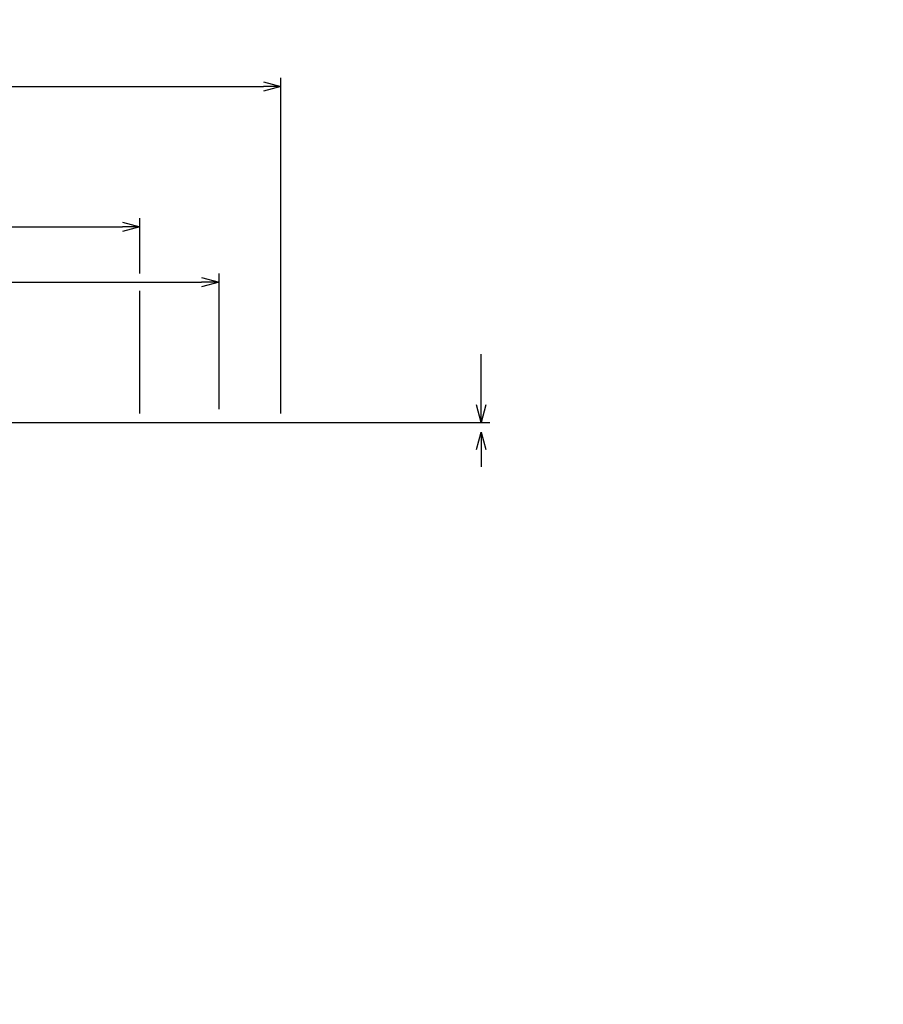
# Model space of a CAD drawing. Extents: x -1713 to -1335, y -2631 to -2379.
# Tile 3 of 11: x -1610 to -1536, y -2463 to -2379. Entities that reach past the tile are written whole.
import ezdxf

# ---------------------------------------------------------------- set-up
doc = ezdxf.new("R2010")
doc.units = 0
doc.header["$MEASUREMENT"] = 0
doc.layers.add('B_ANNO_DIM', color=7, linetype='Continuous', lineweight=18)
doc.styles.add('Annotative', font='calibri.ttf', dxfattribs={"height": 0.0625})
doc.styles.get("Standard").update_dxf_attribs({"font": 'calibri.ttf'})
doc.dimstyles.new('Annotative', dxfattribs={"dimscale": 0, "dimtxt": 0.0625, "dimasz": 0.0625, "dimexe": 0.03125, "dimexo": 0.03125, "dimgap": 0.03125, "dimtad": 1, "dimdec": 3, "dimzin": 3, "dimdsep": 46, "dimlunit": 4, "dimtxsty": 'Standard', "dimblk": 'OPEN30', "dimcen": 0.03125, "dimaunit": 1, "dimadec": 0, "dimazin": 3, "dimtfac": 0.75, "dimtdec": 3, "dimtofl": 0, "dimtmove": 0, "dimatfit": 3, "dimldrblk": 'OPEN30', "dimfxl": 1, "dimtfill": 1, "dimfrac": 1, "dimtolj": 1, "dimtzin": 0, "dimarcsym": 0})

# ---------------------------------------------------------------- blocks, each defined once
blk = doc.blocks.new('_Open30')
at = {"color": 0, "linetype": 'ByBlock', "lineweight": -2}
for p, q in [((-1, 0.268), (0, 0)), ((0, 0), (-1, -0.268)), ((0, 0), (-1, 0))]:
    blk.add_line(p, q, dxfattribs=at)
blk = doc.blocks.new('*D42')
at = {"layer": 'B_ANNO_DIM', "color": 0, "lineweight": -2, "transparency": 16777216}
for p, q in [((-1570.443, -2411.798), (-1570.443, -2407.436)), ((-1647.825, -2413.298), (-1569.693, -2413.298)), ((-1570.443, -2415.636), (-1570.443, -2417.136))]:
    blk.add_line(p, q, dxfattribs=at)
at = {"layer": 'Defpoints', "color": 0, "transparency": 16777216}
for p in [(-1648.575, -2413.298), (-1570.443, -2413.298), (-1570.443, -2414.136)]:
    blk.add_point(p, dxfattribs=at)
at = {"layer": 'B_ANNO_DIM', "color": 0, "lineweight": -2, "transparency": 16777216, "xscale": 1.5, "yscale": 1.5, "zscale": 1.5}
for p, rotation in [((-1570.443, -2413.298), 270), ((-1570.443, -2414.136), 90)]:
    blk.add_blockref('_Open30', p, dxfattribs=dict(at, rotation=rotation))
blk = doc.blocks.new('*D61')
at = {"layer": 'B_ANNO_DIM', "color": 0, "lineweight": -2, "transparency": 16777216}
for p, q in [((34.362, 236.87), (34.362, 247.003)), ((125.604, 218.055), (125.604, 247.003)), ((35.862, 246.253), (124.104, 246.253)), ((34.362, 218.272), (34.362, 235.37))]:
    blk.add_line(p, q, dxfattribs=at)
at = {"layer": 'Defpoints', "color": 0, "transparency": 16777216}
for p in [(125.604, 246.253), (34.362, 217.522), (125.604, 217.305)]:
    blk.add_point(p, dxfattribs=at)
at = {"layer": 'B_ANNO_DIM', "color": 0, "lineweight": -2, "transparency": 16777216, "xscale": 1.5, "yscale": 1.5, "zscale": 1.5, "rotation": 180}
blk.add_blockref('_Open30', (34.362, 246.253), dxfattribs=at)
at = {"layer": 'B_ANNO_DIM', "color": 0, "lineweight": -2, "transparency": 16777216, "xscale": 1.5, "yscale": 1.5, "zscale": 1.5}
blk.add_blockref('_Open30', (125.604, 246.253), dxfattribs=at)
blk = doc.blocks.new('*D43')
at = {"layer": 'B_ANNO_DIM', "color": 0, "lineweight": -2, "transparency": 16777216}
for p, q in [((-1673.075, -2411.227), (-1673.075, -2400.46)), ((-1593.038, -2412.171), (-1593.038, -2400.46)), ((-1671.575, -2401.21), (-1594.538, -2401.21))]:
    blk.add_line(p, q, dxfattribs=at)
at = {"layer": 'Defpoints', "color": 0, "transparency": 16777216}
for p in [(-1593.038, -2401.21), (-1673.075, -2411.977), (-1593.038, -2412.921)]:
    blk.add_point(p, dxfattribs=at)
at = {"layer": 'B_ANNO_DIM', "color": 0, "lineweight": -2, "transparency": 16777216, "xscale": 1.5, "yscale": 1.5, "zscale": 1.5, "rotation": 180}
blk.add_blockref('_Open30', (-1673.075, -2401.21), dxfattribs=at)
at = {"layer": 'B_ANNO_DIM', "color": 0, "lineweight": -2, "transparency": 16777216, "xscale": 1.5, "yscale": 1.5, "zscale": 1.5}
blk.add_blockref('_Open30', (-1593.038, -2401.21), dxfattribs=at)
blk = doc.blocks.new('*D54')
at = {"layer": 'B_ANNO_DIM', "color": 0, "lineweight": -2, "transparency": 16777216}
for p, q in [((36.597, 217.776), (36.597, 234.909)), ((113.462, 230.143), (113.462, 234.909)), ((38.097, 234.159), (111.962, 234.159)), ((113.462, 218.055), (113.462, 228.643))]:
    blk.add_line(p, q, dxfattribs=at)
at = {"layer": 'Defpoints', "color": 0, "transparency": 16777216}
for p in [(113.462, 234.159), (113.462, 217.305), (36.597, 217.026)]:
    blk.add_point(p, dxfattribs=at)
at = {"layer": 'B_ANNO_DIM', "color": 0, "lineweight": -2, "transparency": 16777216, "xscale": 1.5, "yscale": 1.5, "zscale": 1.5, "rotation": 180}
blk.add_blockref('_Open30', (36.597, 234.159), dxfattribs=at)
at = {"layer": 'B_ANNO_DIM', "color": 0, "lineweight": -2, "transparency": 16777216, "xscale": 1.5, "yscale": 1.5, "zscale": 1.5}
blk.add_blockref('_Open30', (113.462, 234.159), dxfattribs=at)
blk = doc.blocks.new('INS_JTMODCVR3_BASE')
at = {"layer": 'B_ANNO_DIM', "style": 'Annotative'}
for tag, p in [('DIM1', (77.4049, 246.5712)), ('DIM3', (244.8714, 246.5712)), ('DIM4', (214.0541, 193.115))]:
    blk.add_attdef(tag, p, '', height=1.5, dxfattribs=at)
for tag, p in [('DIM2', (144.7487, 219.4323)), ('DIM5', (313.8477, 219.2535))]:
    blk.add_attdef(tag, p, '', height=1.5, rotation=90, dxfattribs=at)
at = {"layer": 'B_ANNO_DIM'}
dim = blk.add_linear_dim(base=(125.6037, 246.2529), p1=(34.3622, 217.522), p2=(125.6037, 217.3048), text=' ', dimstyle='Annotative', override={"dimlfac": 0.666}, dxfattribs=at)
dim.commit()
dim.dimension.update_dxf_attribs({"geometry": '*D61', "text_midpoint": (79.9829, 246.2529), "dimtype": 160})
dim = blk.add_linear_dim(base=(113.4617, 234.1592), p1=(36.5967, 217.0265), p2=(113.4617, 217.3048), text=' ', dimstyle='Annotative', dxfattribs=at)
dim.commit()
dim.dimension.update_dxf_attribs({"geometry": '*D54', "text_midpoint": (75.0292, 234.1592)})
dim = blk.add_linear_dim(base=(120.2827, 229.3928), p1=(40.2457, 218.6257), p2=(120.2827, 217.682), text=' ', dimstyle='Annotative', dxfattribs=at)
dim.commit()
dim.dimension.update_dxf_attribs({"geometry": '*D43', "text_midpoint": (80.2642, 229.3928), "insert": (1713.3208, 2630.6026)})
dim = blk.add_linear_dim(base=(142.8775, 217.3048), p1=(142.8775, 216.4669), p2=(64.7461, 217.3048), angle=90, text=' ', dimstyle='Annotative', dxfattribs=at)
dim.commit()
dim.dimension.update_dxf_attribs({"geometry": '*D42', "text_midpoint": (142.8775, 222.4167), "dimtype": 128, "insert": (1713.3208, 2630.6026)})

msp = doc.modelspace()

# ---------------------------------------------------------------- block references
msp.add_blockref('INS_JTMODCVR3_BASE', (-1713.321, -2630.603))

doc.saveas('drawing.dxf')
